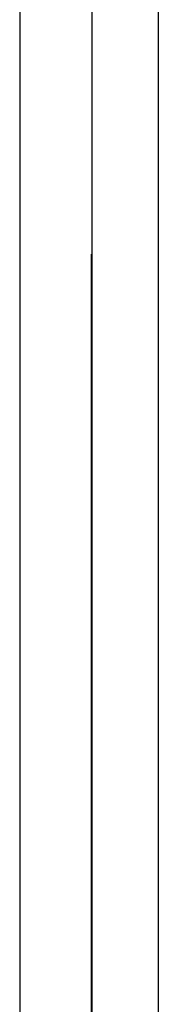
# Model space of a CAD drawing. Header units: inches. Extents: x -4968858 to -265257, y -220693 to 1871410.
# Tile 198 of 256: x -1890975 to -1890865, y 1194149 to 1194931. Entities that reach past the tile are written whole.
import ezdxf

# ---------------------------------------------------------------- set-up
doc = ezdxf.new("R2010")
doc.units = ezdxf.units.IN
doc.header["$MEASUREMENT"] = 0
doc.linetypes.add('CONTINOUS', pattern=[0])
doc.layers.add('GRID', color=8, linetype='Continuous')

# ---------------------------------------------------------------- blocks, each defined once
blk = doc.blocks.new('UTCOMBINE')
at = {"color": 6}
for p, q in [((-711147.14, 46214.95, 0), (-711147.14, 47392.44, 0)), ((-711147.86, 47359.13, 0), (-711147.86, 46214.95, 0)), ((-711200.51, 45221.41, 0), (-711200.51, 47178.48, 0)), ((-711147.86, 45128.91, 0), (-711147.86, 47175.98, 0)), ((-711147.86, 45278.75, 0), (-711147.86, 47175.82, 0)), ((-711090.51, 45331.41, 0), (-711090.51, 47168.48, 0))]:
    blk.add_line(p, q, dxfattribs=at)
blk = doc.blocks.new('TFMR YARD')
at = {"layer": 'GRID', "color": 1, "rotation": 180}
blk.add_blockref('UTCOMBINE', (-795623.35, 296115.83, 0), dxfattribs=at)

msp = doc.modelspace()

# ---------------------------------------------------------------- block references
at = {"color": 1, "linetype": 'CONTINOUS', "lineweight": 15}
msp.add_blockref('TFMR YARD', (-1806442.03, 944843.99), dxfattribs=at)

doc.saveas('drawing.dxf')
